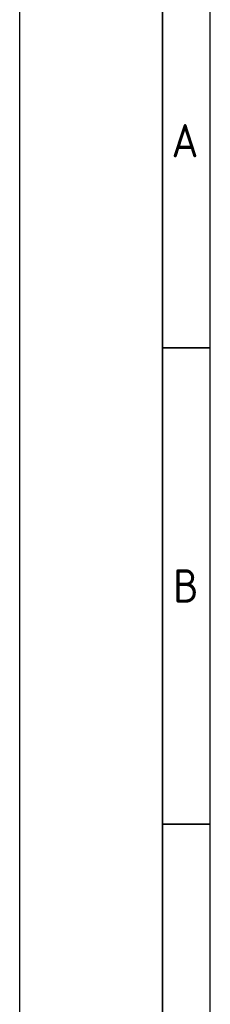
# Model space of a CAD drawing. Header units: millimetres. Extents: x -1662057 to -197461, y -941126 to 63888.
# Tile 31 of 209: x -1605246 to -1602532, y -695635 to -681609. Entities that reach past the tile are written whole.
import ezdxf

# ---------------------------------------------------------------- set-up
doc = ezdxf.new("R2010")
doc.units = ezdxf.units.MM
doc.layers.add('Rasējuma lapa', color=7, linetype='CONTINUOUS')
doc.styles.add('ISO', font='iso')

# ---------------------------------------------------------------- blocks, each defined once
blk = doc.blocks.new('A3_L')
at = {"layer": 'Rasējuma lapa'}
blk.add_line((-420, 0), (-420, 297), dxfattribs=at)
at = {"layer": 'Rasējuma lapa', "lineweight": 35}
for p, q in [((-405, 5), (-405, 292)), ((-400, 248.5), (-405, 248.5)), ((-400, 198.5), (-405, 198.5))]:
    blk.add_line(p, q, dxfattribs=at)
at = {"layer": 'Rasējuma lapa', "lineweight": 30}
blk.add_line((-400, 10), (-400, 287), dxfattribs=at)
at = {"layer": 'Rasējuma lapa', "style": 'ISO'}
for s, p in [('A', (-404.07, 268.5)), ('B', (-403.9, 221.75))]:
    blk.add_text(s, height=3.5, dxfattribs=at).set_placement(p)
blk = doc.blocks.new('*U1305')
at = {"layer": 'Rasējuma lapa'}
blk.add_blockref('A3_L', (0, 0), dxfattribs=at)

msp = doc.modelspace()

# ---------------------------------------------------------------- block references
at = {"layer": 'Rasējuma lapa', "xscale": 135.6730224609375, "yscale": 135.6730224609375, "zscale": 135.6730224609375}
msp.add_blockref('*U1305', (-1548262.87916, -719998.38818), dxfattribs=at)

doc.saveas('drawing.dxf')
